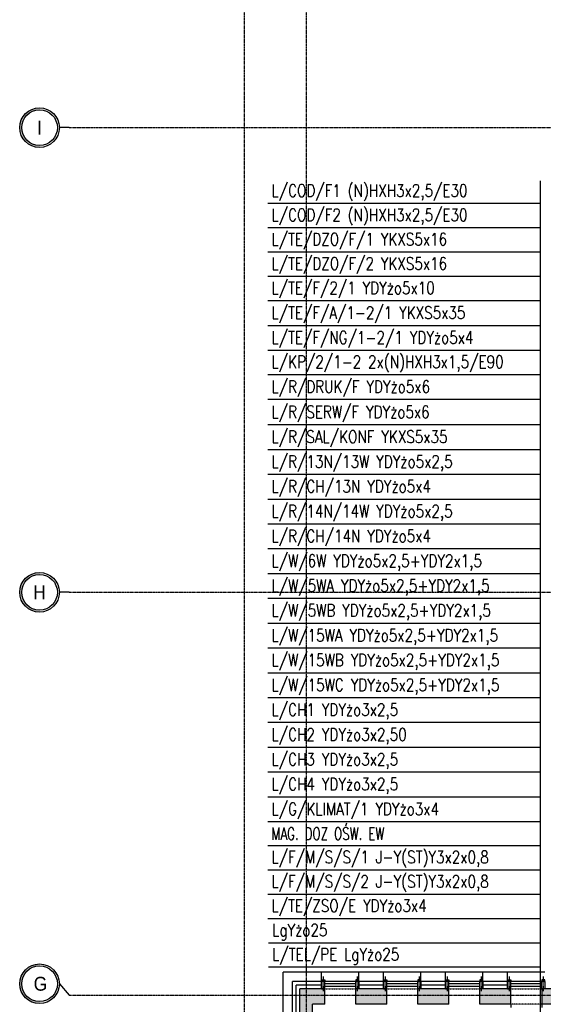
# Model space of a CAD drawing. Extents: x -7228 to 74941, y -112898 to 85621.
# Tile 100 of 256: x 50446 to 51290, y -55184 to -53594. Entities that reach past the tile are written whole.
import ezdxf
from ezdxf.enums import TextEntityAlignment as Align

# ---------------------------------------------------------------- set-up
doc = ezdxf.new("R2010")
doc.units = 0
for name, pattern in [('CENTER', [2, 1.25, -0.25, 0.25, -0.25]), ('CENTER2', [28.575, 19.05, -3.175, 3.175, -3.175]), ('DASHDOT', [1, 0.5, -0.25, 0, -0.25]), ('DASHED2', [0.375, 0.25, -0.125])]:
    doc.linetypes.add(name, pattern=pattern)
doc.layers.get('0').update_dxf_attribs({"color": 101, "linetype": 'CONTINUOUS'})
for name, color, linetype in [('E35', 6, 'CONTINUOUS'), ('Okn---okna', 5, 'CONTINUOUS'), ('Os-osie glowne', 1, 'CENTER'), ('Os-osie-opis', 16, 'CONTINUOUS'), ('Sc-beton', 7, 'CONTINUOUS'), ('Sc-beton-hatch', 86, 'CONTINUOUS'), ('Sc-drewno', 22, 'CONTINUOUS'), ('Sc-izolacja term-styropian', 151, 'STYROPIAN-KA'), ('Sc-nadproza kon', 5, 'DASHED2'), ('Sc-systemowe', 150, 'CONTINUOUS'), ('W-idok', 8, 'CONTINUOUS')]:
    doc.layers.add(name, color=color, linetype=linetype)
doc.styles.add('dwg_opis duży', font='ARIAL.TTF', dxfattribs={"width": 0.9})
doc.styles.add('ROMANS', font='romans', dxfattribs={"width": 0.85})
doc.linetypes.add('BATTING', pattern='A,0.0001,-0.1,[134,ltypeshp.shx,S=0.1,R=0,X=-0.1,Y=0],-0.2,[134,ltypeshp.shx,S=0.1,R=180,X=0.1,Y=0],-0.1', length=0.4001)
doc.linetypes.add('STYROPIAN-KA', pattern='A,0.0001,-0.1,[135,ltypeshp.shx,S=0.1,R=0,X=-0.1,Y=0],0,[135,ltypeshp.shx,S=0.1,R=180,X=0.1,Y=0],-0.1', length=0.2001)

# ---------------------------------------------------------------- blocks, each defined once
blk = doc.blocks.new('_opis_osi')
blk.add_hatch(color=256).paths.add_polyline_path([(32, -32), (28.8, -32, -1), (-28.8, -32), (-32, -32, 1)])
for radius in [32, 28.8]:
    blk.add_circle((0, -32), radius)
at = {"style": 'dwg_opis duży', "width": 0.9}
blk.add_attdef('AXNAMEV', text='', height=22.4, rotation=90, dxfattribs=at).set_placement((0, -32), align=Align.MIDDLE_CENTER)
blk = doc.blocks.new('_dkhjgkljh')
at = {"linetype": 'CENTER2', "ltscale": 0.5}
blk.add_line((0, 5.3), (0, -19.8), dxfattribs=at)
at = {"ltscale": 2, "flags": 128}
for points in [[(-2.5, -2.5), (-2.5, 0), (2.5, 0), (2.5, -2.5), (-2.5, -2.5)], [(-2.5, -2.5), (-2.5, -14.5), (2.5, -14.5), (2.5, -2.5)]]:
    blk.add_lwpolyline(points, dxfattribs=at)

msp = doc.modelspace()

# ---------------------------------------------------------------- hatches: boundary and pattern name
at = {"layer": 'Sc-beton-hatch'}
h = msp.add_hatch(dxfattribs=at)
h.set_pattern_fill('ANSI33', color=256, style=0)
h.paths.add_polyline_path([(51487.547, -51608.711), (51427.547, -51608.711), (51427.547, -51668.711), (51447.547, -51668.711), (51447.547, -51628.711), (51487.547, -51628.711)])
h.paths.add_polyline_path([(51822.547, -51608.711), (51722.547, -51608.711), (51722.547, -51628.711), (51762.547, -51628.711), (51762.547, -52190.711), (51782.547, -52190.711), (51782.547, -52038.711), (52169.547, -52038.711), (52169.547, -52018.711), (51782.547, -52018.711), (51782.547, -51628.711), (51822.547, -51628.711)])
h.paths.add_polyline_path([(51447.547, -51939.711), (51427.547, -51939.711), (51427.547, -52039.711), (51447.547, -52039.711)])
h.paths.add_polyline_path([(52347.547, -51608.711), (52268.547, -51608.711), (52268.547, -51628.711), (52347.547, -51628.711)])
h.paths.add_polyline_path([(52787.547, -51608.711), (52687.547, -51608.711), (52687.547, -51628.711), (52727.547, -51628.711), (52727.547, -51827.711), (52747.547, -51827.711), (52747.547, -51628.711), (52787.547, -51628.711)])
h.paths.add_polyline_path([(52807.547, -52018.711), (52747.547, -52018.711), (52747.547, -51927.711), (52727.547, -51927.711), (52727.547, -52018.711), (52599.485, -52018.711), (52599.485, -52038.711), (52807.547, -52038.711)])
h.paths.add_polyline_path([(52499.485, -52018.711), (52269.547, -52018.711), (52269.547, -52038.711), (52499.485, -52038.711)])
h.paths.add_polyline_path([(52747.547, -52350.711), (52712.547, -52350.711), (52712.547, -52385.711), (52747.547, -52385.711)])
h.paths.add_polyline_path([(53417.547, -51508.711), (53397.547, -51508.711), (53397.547, -51608.711), (53347.547, -51608.711), (53347.547, -51628.711), (53397.547, -51628.711), (53397.547, -52018.711), (52907.547, -52018.711), (52907.547, -52038.711), (53397.547, -52038.711), (53397.547, -52438.711), (53417.547, -52438.711)])
h.paths.add_polyline_path([(53439.547, -51508.711), (53419.547, -51508.711), (53419.547, -52278.711), (53439.547, -52278.711)])
h.paths.add_polyline_path([(53417.547, -52708.711), (53397.547, -52708.711), (53397.547, -52778.711), (53417.547, -52778.711)])
h.paths.add_polyline_path([(53417.547, -52858.711), (53397.547, -52858.711), (53397.547, -53008.711), (52967.547, -53008.711), (52967.547, -53028.711), (53397.547, -53028.711), (53397.547, -53068.711), (53417.547, -53068.711)])
h.paths.add_polyline_path([(53417.547, -53168.711), (53397.547, -53168.711), (53397.547, -53208.711), (53417.547, -53208.711)])
h.paths.add_polyline_path([(53417.547, -53308.711), (53397.547, -53308.711), (53397.547, -53573.711), (53417.547, -53573.711)])
h.paths.add_polyline_path([(52747.547, -53008.711), (52727.547, -53008.711), (52727.547, -53028.711), (52727.547, -53323.711), (52707.547, -53323.711), (52707.547, -53343.711), (52747.547, -53343.711)])
h.paths.add_polyline_path([(52727.547, -53008.711), (52707.547, -53008.711), (52707.547, -53028.711), (52727.547, -53028.711)], flags=16)
h.paths.add_polyline_path([(52573.547, -53323.711), (52520.547, -53323.711), (52520.547, -53028.711), (52505.547, -53028.711), (52505.547, -53323.711), (52485.547, -53323.711), (52485.547, -53343.711), (52573.547, -53343.711)])
h.paths.add_polyline_path([(52573.547, -53008.711), (52485.547, -53008.711), (52485.547, -53028.711), (52573.547, -53028.711)])
h.paths.add_polyline_path([(52351.547, -53008.711), (52298.547, -53008.711), (52298.547, -53028.711), (52351.547, -53028.711)], flags=17)
h.paths.add_polyline_path([(52298.547, -53008.711), (51987.547, -53008.711), (51987.547, -52350.711), (51900.047, -52350.711), (51900.047, -52370.711), (51967.547, -52370.711), (51967.547, -53008.711), (51447.547, -53008.711), (51447.547, -52968.711), (51427.547, -52968.711), (51427.547, -53068.711), (51447.547, -53068.711), (51447.547, -53028.711), (51967.547, -53028.711), (51967.547, -53538.711), (51987.547, -53538.711), (51987.547, -53028.711), (52278.547, -53028.711), (52278.547, -53343.711), (52298.547, -53343.711), (52351.547, -53343.711), (52351.547, -53323.711), (52298.547, -53323.711)])
h.paths.add_polyline_path([(51800.047, -52350.711), (51782.547, -52350.711), (51782.547, -52345.711), (51762.547, -52345.711), (51762.547, -52350.711), (51447.547, -52350.711), (51447.547, -52330.711), (51427.547, -52330.711), (51427.547, -52568.711), (51447.547, -52568.711), (51447.547, -52370.711), (51800.047, -52370.711)])
h.paths.add_polyline_path([(51447.547, -52718.711), (51427.547, -52718.711), (51427.547, -52818.711), (51447.547, -52818.711)])
h.paths.add_polyline_path([(51447.547, -53218.711), (51427.547, -53218.711), (51427.547, -53415.711), (51447.547, -53415.711)], flags=17)
h.paths.add_polyline_path([(51447.547, -53505.711), (51427.547, -53505.711), (51427.547, -53548.711), (51447.547, -53548.711)])
h.paths.add_polyline_path([(52024.547, -53758.711), (51447.547, -53758.711), (51447.547, -53698.711), (51427.547, -53698.711), (51427.547, -53778.711), (52024.547, -53778.711)])
h.paths.add_polyline_path([(52787.547, -53758.711), (52174.547, -53758.711), (52174.547, -53778.711), (52727.547, -53778.711), (52727.547, -54010.711), (52747.547, -54010.711), (52747.547, -53778.711), (52787.547, -53778.711)])
h.paths.add_polyline_path([(53025.547, -53758.711), (52922.547, -53758.711), (52922.547, -53778.711), (53025.547, -53778.711)])
h.paths.add_polyline_path([(53244.547, -53758.711), (53150.547, -53758.711), (53150.547, -53778.711), (53244.547, -53778.711)])
h.paths.add_polyline_path([(53417.547, -53723.711), (53397.547, -53723.711), (53397.547, -53758.711), (53349.547, -53758.711), (53349.547, -53778.711), (53397.547, -53778.711), (53397.547, -54383.711), (53417.547, -54383.711)])
h.paths.add_polyline_path([(52747.547, -54110.711), (52727.547, -54110.711), (52727.547, -54305.711), (52747.547, -54305.711)])
h.paths.add_polyline_path([(52747.547, -54405.711), (52727.547, -54405.711), (52727.547, -54508.711), (52314.153, -54508.711, -0.15510336), (52317.392, -54518.903, -0.14834739), (52314.417, -54528.711), (52727.547, -54528.711), (52727.547, -54588.711), (52747.547, -54588.711)])
h.paths.add_polyline_path([(52314.153, -54508.711), (52312.287, -54508.711), (52312.287, -54528.711), (52314.417, -54528.711, 0.14834739), (52317.392, -54518.903, 0.15510336)])
h.paths.add_polyline_path([(52287.287, -54508.711), (52285.327, -54508.711, 0.15510336), (52282.087, -54518.903, 0.14834739), (52285.062, -54528.711), (52287.287, -54528.711)])
h.paths.add_polyline_path([(52285.327, -54508.711), (52218.547, -54508.711), (52218.547, -54528.711), (52285.062, -54528.711, -0.14834739), (52282.087, -54518.903, -0.15510336)])
h.paths.add_polyline_path([(51997.547, -54508.711), (51987.547, -54508.711), (51947.547, -54508.711), (51947.547, -54533.711), (51987.547, -54533.711), (51997.547, -54533.711)])
h.paths.add_polyline_path([(51507.547, -54508.711), (51427.547, -54508.711), (51427.547, -54528.711), (51507.547, -54528.711)])
h.paths.add_polyline_path([(51547.547, -55013.711), (51527.547, -55013.711), (51527.547, -55046.711), (51547.547, -55046.711)])
h.paths.add_polyline_path([(52790.547, -55158.711), (52747.547, -55158.711), (52747.547, -55068.711), (52727.547, -55068.711), (52727.547, -55158.711), (51547.547, -55158.711), (51547.547, -55143.711), (51527.547, -55143.711), (51527.547, -55158.711), (51287.547, -55158.711), (51287.547, -55183.711), (52790.547, -55183.711)])
h.paths.add_polyline_path([(51237.547, -55158.711), (51187.547, -55158.711), (51187.547, -55183.711), (51237.547, -55183.711)])
h.paths.add_polyline_path([(51137.547, -55158.711), (51087.547, -55158.711), (51087.547, -55183.711), (51137.547, -55183.711)])
h.paths.add_polyline_path([(51037.547, -55158.711), (50987.547, -55158.711), (50987.547, -55183.711), (51037.547, -55183.711)])
h.paths.add_polyline_path([(50937.547, -55158.711), (50897.547, -55158.711), (50897.547, -56065.711), (50997.547, -56065.711), (50997.547, -56080.711), (51017.547, -56080.711), (51017.547, -56045.711), (50917.547, -56045.711), (50917.547, -55183.711), (50937.547, -55183.711)])
h.paths.add_polyline_path([(51602.547, -56198.711), (51017.547, -56198.711), (51017.547, -56180.711), (50997.547, -56180.711), (50997.547, -56198.711), (50797.547, -56198.711), (50797.547, -56553.711), (51527.547, -56553.711), (51527.547, -56593.711), (51547.547, -56593.711), (51547.547, -56553.711), (51599.547, -56553.711), (51599.547, -56533.711), (51547.547, -56533.711), (51547.547, -56378.711), (51527.547, -56378.711), (51527.547, -56533.711), (50817.547, -56533.711), (50817.547, -56218.711), (51527.547, -56218.711), (51527.547, -56228.711), (51547.547, -56228.711), (51547.547, -56218.711), (51602.547, -56218.711)])
h.paths.add_polyline_path([(52327.547, -56533.711), (51827.547, -56533.711), (51827.547, -56445.711), (51807.547, -56445.711), (51807.547, -56533.711), (51754.547, -56533.711), (51754.547, -56553.711), (51807.547, -56553.711), (51807.547, -56593.711), (51827.547, -56593.711), (51827.547, -56553.711), (52327.547, -56553.711)])
h.paths.add_polyline_path([(52507.547, -56198.711), (51752.547, -56198.711), (51752.547, -56218.711), (52507.547, -56218.711)])
h.paths.add_polyline_path([(52794.547, -56533.711), (52747.547, -56533.711), (52747.547, -56419.211), (52727.547, -56419.211), (52727.547, -56533.711), (52607.547, -56533.711), (52607.547, -56553.711), (52794.547, -56553.711)])
h.paths.add_polyline_path([(52819.547, -56528.711), (52794.547, -56528.711), (52794.547, -56553.711), (52819.547, -56553.711)])
h.paths.add_polyline_path([(52747.547, -55693.711), (52727.547, -55693.711), (52727.547, -56289.211), (52747.547, -56289.211)])
h.paths.add_polyline_path([(52970.047, -56528.711), (52945.047, -56528.711), (52945.047, -56553.711), (52970.047, -56553.711)])
h.paths.add_polyline_path([(53120.047, -56528.711), (53095.047, -56528.711), (53095.047, -56553.711), (53120.047, -56553.711)])
h.paths.add_polyline_path([(53270.047, -56528.711), (53245.047, -56528.711), (53245.047, -56553.711), (53270.047, -56553.711)])
h.paths.add_polyline_path([(53382.547, -56533.711), (53337.547, -56533.711), (53337.547, -56553.711), (53382.547, -56553.711)])
h.paths.add_polyline_path([(53417.547, -56518.711), (53382.547, -56518.711), (53382.547, -56553.711), (53417.547, -56553.711)])
h.paths.add_polyline_path([(53417.547, -56456.711), (53397.547, -56456.711), (53397.547, -56518.711), (53417.547, -56518.711)])
h.paths.add_polyline_path([(53417.547, -56381.211), (53392.547, -56381.211), (53392.547, -56406.211), (53417.547, -56406.211)])
h.paths.add_polyline_path([(53417.547, -56231.211), (53392.547, -56231.211), (53392.547, -56256.211), (53417.547, -56256.211)])
h.paths.add_polyline_path([(53417.547, -56081.211), (53392.547, -56081.211), (53392.547, -56106.211), (53417.547, -56106.211)])
h.paths.add_polyline_path([(53417.547, -55931.211), (53392.547, -55931.211), (53392.547, -55956.211), (53417.547, -55956.211)])
h.paths.add_polyline_path([(53417.547, -55806.211), (53397.547, -55806.211), (53397.547, -55826.211), (53417.547, -55826.211)])
h.paths.add_polyline_path([(53417.547, -55781.211), (53392.547, -55781.211), (53392.547, -55806.211), (53417.547, -55806.211)])
h.paths.add_polyline_path([(53417.547, -55598.711), (53397.547, -55598.711), (53397.547, -55781.211), (53417.547, -55781.211)])
h.paths.add_polyline_path([(53417.547, -55398.711), (53382.547, -55398.711), (53382.547, -55363.711), (53362.547, -55363.711), (53362.547, -55418.711), (53397.547, -55418.711), (53397.547, -55448.711), (53417.547, -55448.711)])
h.paths.add_polyline_path([(53382.547, -55103.211), (53362.547, -55103.211), (53362.547, -55158.711), (52925.547, -55158.711), (52925.547, -55183.711), (53362.547, -55183.711), (53362.547, -55213.711), (53382.547, -55213.711), (53382.547, -55183.711)])
h.paths.add_polyline_path([(52747.547, -54693.711), (52727.547, -54693.711), (52727.547, -54918.711), (52747.547, -54918.711)])
h.paths.add_polyline_path([(53382.547, -54696.711), (53417.547, -54696.711), (53417.547, -54653.711), (53397.547, -54653.711), (53397.547, -54676.711), (53362.547, -54676.711), (53362.547, -54983.211), (53382.547, -54983.211)])
h.paths.add_polyline_path([(53417.547, -54483.711), (53397.547, -54483.711), (53397.547, -54553.711), (53417.547, -54553.711)])

# ---------------------------------------------------------------- linework, layer by layer
at = {"layer": 'E35'}
for p, q in [((51285.076, -53854.606), (51285.076, -55744.682)), ((51285.076, -53891.292), (50845.554, -53891.292)), ((51285.076, -53930.542), (50845.554, -53930.542)), ((51285.076, -53969.793), (50845.554, -53969.793)), ((51285.076, -54009.044), (50845.554, -54009.044)), ((51285.076, -54048.295), (50845.554, -54048.295)), ((51285.076, -54088.344), (50845.554, -54088.344)), ((51285.076, -54128.392), (50845.554, -54128.392)), ((51285.076, -54167.643), (50845.554, -54167.643)), ((51285.076, -54207.692), (50845.554, -54207.692)), ((51285.076, -54248.538), (50845.554, -54248.538)), ((51285.076, -54288.587), (50845.554, -54288.587)), ((51285.076, -54328.636), (50845.554, -54328.636)), ((51285.076, -54368.684), (50845.554, -54368.684)), ((51285.076, -54408.733), (50845.554, -54408.733)), ((51285.076, -54448.782), (50845.554, -54448.782)), ((51285.076, -54488.83), (50845.554, -54488.83)), ((51285.076, -54528.879), (50845.554, -54528.879)), ((51285.076, -54568.928), (50845.554, -54568.928)), ((51285.076, -54608.976), (50845.554, -54608.976)), ((51285.076, -54649.025), (50845.554, -54649.025)), ((51285.076, -54689.074), (50845.554, -54689.074)), ((51285.076, -54689.074), (50845.554, -54689.074)), ((51285.076, -54729.122), (50845.554, -54729.122)), ((51285.076, -54729.122), (50845.554, -54729.122)), ((51285.076, -54769.171), (50845.554, -54769.171)), ((51285.076, -54769.171), (50845.554, -54769.171)), ((51285.076, -54809.22), (50845.554, -54809.22)), ((51285.076, -54809.22), (50845.554, -54809.22)), ((51285.076, -54849.268), (50845.554, -54849.268)), ((51285.076, -54849.268), (50845.554, -54849.268)), ((51285.076, -54849.268), (50845.554, -54849.268)), ((51285.076, -54889.317), (50845.554, -54889.317)), ((51285.076, -54889.317), (50845.554, -54889.317)), ((51285.076, -54889.317), (50845.554, -54889.317)), ((51285.076, -54927.77), (50845.554, -54927.77)), ((51285.076, -54967.021), (50845.554, -54967.021)), ((51285.076, -55006.272), (50845.554, -55006.272)), ((51285.076, -55045.523), (50845.554, -55045.523)), ((51285.076, -55084.774), (50846.635, -55084.774)), ((51285.076, -55124.025), (50846.635, -55124.025))]:
    msp.add_line(p, q, dxfattribs=at)
at = {"layer": 'Okn---okna'}
for points in [[(51237.547, -55183.711), (51237.547, -55188.711)], [(51287.547, -55183.711), (51287.547, -55188.711)]]:
    msp.add_lwpolyline(points, dxfattribs=at)
at = {"layer": 'Os-osie glowne'}
for points in [[(50807.547, -51086.711), (50807.547, -57063.711)], [(50907.547, -51086.711), (50907.547, -57063.711)], [(50525.547, -53768.711), (62792.547, -53768.711)], [(50525.547, -54518.711), (62792.547, -54518.711)], [(50525.547, -55168.711), (62792.547, -55168.711)]]:
    msp.add_lwpolyline(points, dxfattribs=at)
at = {"layer": 'Os-osie-opis'}
for points in [[(50525.547, -53768.711), (50509.547, -53768.711)], [(50525.547, -54518.711), (50509.547, -54518.711)], [(50509.547, -55150.551), (50525.547, -55168.711)]]:
    msp.add_lwpolyline(points, dxfattribs=at)
at = {"layer": 'Sc-beton'}
for points in [[(50937.547, -55158.711), (50897.547, -55158.711)], [(50897.547, -56065.711), (50897.547, -55158.711)], [(50937.547, -55183.711), (50937.547, -55158.711)], [(51037.547, -55158.711), (50987.547, -55158.711)], [(50987.547, -55183.711), (50987.547, -55158.711)], [(51037.547, -55183.711), (51037.547, -55158.711)], [(51137.547, -55158.711), (51087.547, -55158.711)], [(51087.547, -55183.711), (51087.547, -55158.711)], [(51137.547, -55183.711), (51137.547, -55158.711)], [(51237.547, -55158.711), (51187.547, -55158.711)], [(51187.547, -55183.711), (51187.547, -55158.711)], [(51237.547, -55183.711), (51237.547, -55158.711)], [(51527.547, -55158.711), (51287.547, -55158.711)], [(51287.547, -55158.711), (51287.547, -55183.711)], [(50917.547, -56045.711), (50917.547, -55183.711)], [(50937.547, -55183.711), (50917.547, -55183.711)], [(51037.547, -55183.711), (50987.547, -55183.711)], [(51137.547, -55183.711), (51087.547, -55183.711)], [(51237.547, -55183.711), (51187.547, -55183.711)], [(52790.547, -55183.711), (51287.547, -55183.711)]]:
    msp.add_lwpolyline(points, dxfattribs=at)
at = {"layer": 'Sc-drewno'}
for points in [[(50932.547, -55131.711), (50870.547, -55131.711)], [(50870.547, -56082.711), (50870.547, -55131.711)], [(50932.547, -55146.711), (50932.547, -55131.711)], [(51032.547, -55131.711), (50992.547, -55131.711)], [(50992.547, -55146.711), (50992.547, -55131.711)], [(51032.547, -55146.711), (51032.547, -55131.711)], [(51132.547, -55131.711), (51092.547, -55131.711)], [(51092.547, -55146.711), (51092.547, -55131.711)], [(51132.547, -55146.711), (51132.547, -55131.711)], [(51232.547, -55131.711), (51192.547, -55131.711)], [(51192.547, -55146.711), (51192.547, -55131.711)], [(51232.547, -55146.711), (51232.547, -55131.711)]]:
    msp.add_lwpolyline(points, dxfattribs=at)
at = {"layer": 'Sc-izolacja term-styropian', "linetype": 'ByBlock'}
for points in [[(50932.547, -55146.711), (50885.547, -55146.711)], [(50885.547, -56077.711), (50885.547, -55146.711)], [(50932.547, -55158.711), (50932.547, -55146.711)], [(51032.547, -55146.711), (50992.547, -55146.711)], [(50992.547, -55158.711), (50992.547, -55146.711)], [(51032.547, -55158.711), (51032.547, -55146.711)], [(51132.547, -55146.711), (51092.547, -55146.711)], [(51092.547, -55158.711), (51092.547, -55146.711)], [(51132.547, -55158.711), (51132.547, -55146.711)], [(51232.547, -55146.711), (51192.547, -55146.711)], [(51192.547, -55158.711), (51192.547, -55146.711)], [(51232.547, -55158.711), (51232.547, -55146.711)]]:
    msp.add_lwpolyline(points, dxfattribs=at)
at = {"layer": 'Sc-izolacja term-styropian', "linetype": 'BATTING', "ltscale": 0.3}
for points in [[(50932.547, -55152.924), (50891.547, -55152.924)], [(50891.547, -56071.711), (50891.547, -55152.924)], [(51032.547, -55152.711), (50992.547, -55152.711)], [(51132.547, -55152.711), (51092.547, -55152.711)], [(51232.547, -55152.711), (51192.547, -55152.711)]]:
    msp.add_lwpolyline(points, dxfattribs=at)
at = {"layer": 'Sc-nadproza kon', "linetype": 'DASHDOT', "ltscale": 0.5}
for points in [[(50937.547, -55158.711), (50987.547, -55158.711)], [(51037.547, -55158.711), (51087.547, -55158.711)], [(51137.547, -55158.711), (51187.547, -55158.711)], [(51237.547, -55158.711), (51287.547, -55158.711)], [(51287.547, -55183.711), (51237.547, -55183.711)]]:
    msp.add_lwpolyline(points, dxfattribs=at)
at = {"layer": 'Sc-systemowe', "ltscale": 2}
for points in [[(50987.547, -55146.711), (50937.547, -55146.711)], [(50987.547, -55150.711), (50937.547, -55150.711)], [(50987.547, -55154.711), (50937.547, -55154.711)], [(51087.547, -55146.711), (51037.547, -55146.711)], [(51087.547, -55150.711), (51037.547, -55150.711)], [(51087.547, -55154.711), (51037.547, -55154.711)], [(51187.547, -55146.711), (51137.547, -55146.711)], [(51187.547, -55150.711), (51137.547, -55150.711)], [(51187.547, -55154.711), (51137.547, -55154.711)], [(51287.547, -55146.711), (51237.547, -55146.711)], [(51287.547, -55150.711), (51237.547, -55150.711)], [(51287.547, -55154.711), (51237.547, -55154.711)]]:
    msp.add_lwpolyline(points, dxfattribs=at)
at = {"layer": 'W-idok'}
for points in [[(50992.547, -55131.711), (50932.547, -55131.711)], [(51092.547, -55131.711), (51032.547, -55131.711)], [(51192.547, -55131.711), (51132.547, -55131.711)], [(51292.547, -55131.711), (51232.547, -55131.711)]]:
    msp.add_lwpolyline(points, dxfattribs=at)

# ---------------------------------------------------------------- block references
at = {"layer": 'Os-osie-opis', "rotation": 270}
msp.add_blockref('_opis_osi', (50509.547, -53768.711), dxfattribs=at).add_auto_attribs({'AXNAMEV': 'I'})
at = {"layer": 'Os-osie-opis'}
ref = msp.add_blockref('_opis_osi', (50509.547, -54518.711), dxfattribs=dict(at, rotation=270))
ref.add_attrib('AXNAMEV', 'H', dxfattribs={"layer": '0', "height": 22.4, "style": 'dwg_opis duży', "width": 0.9}).set_placement((50477.451, -54518.711), align=Align.MIDDLE_CENTER)
ref = msp.add_blockref('_opis_osi', (50509.547, -55150.551), dxfattribs=dict(at, rotation=270))
ref.add_attrib('AXNAMEV', 'G', dxfattribs={"layer": '0', "height": 22.4, "style": 'dwg_opis duży', "width": 0.9}).set_placement((50478.978, -55150.551), align=Align.MIDDLE_CENTER)
at = {"layer": 'Sc-systemowe', "ltscale": 2}
for p in [(50935.047, -55144.211), (51035.047, -55144.211), (51135.047, -55144.211), (51235.047, -55144.211)]:
    msp.add_blockref('_dkhjgkljh', p, dxfattribs=at)
at = {"layer": 'Sc-systemowe', "ltscale": 2, "xscale": -1}
for p in [(50990.047, -55144.211), (51090.047, -55144.211), (51190.047, -55144.211), (51290.047, -55144.211)]:
    msp.add_blockref('_dkhjgkljh', p, dxfattribs=at)

# ---------------------------------------------------------------- texts
at = {"layer": 'E35', "style": 'ROMANS'}
for s, width, p in [('L/COD/F1 (N)HXH3x2,5/E30', 0.8, (50851.68, -53880.342)), ('L/COD/F2 (N)HXH3x2,5/E30', 0.8, (50851.68, -53919.593)), ('L/TE/DZO/F/1 YKXS5x16', 0.8, (50851.68, -53958.843)), ('L/TE/DZO/F/2 YKXS5x16', 0.8, (50851.68, -53998.094)), ('L/TE/F/2/1 YDYżo5x10', 0.8, (50851.68, -54037.345)), ('L/TE/F/A/1-2/1 YKXS5x35', 0.8, (50851.68, -54077.394)), ('L/TE/F/NG/1-2/1 YDYżo5x4', 0.8, (50851.68, -54117.443)), ('L/KP/2/1-2 2x(N)HXH3x1,5/E90', 0.8, (50851.68, -54156.693)), ('L/R/DRUK/F YDYżo5x6', 0.8, (50851.68, -54196.742)), ('L/R/SERW/F YDYżo5x6', 0.8, (50851.68, -54237.589)), ('L/R/SAL/KONF YKXS5x35', 0.8, (50851.68, -54277.637)), ('L/R/13N/13W YDYżo5x2,5', 0.8, (50851.68, -54317.686)), ('L/R/CH/13N YDYżo5x4', 0.8, (50851.68, -54357.735)), ('L/R/14N/14W YDYżo5x2,5', 0.8, (50851.68, -54397.783)), ('L/R/CH/14N YDYżo5x4', 0.8, (50851.68, -54437.832)), ('L/W/6W YDYżo5x2,5+YDY2x1,5', 0.8, (50851.68, -54477.881)), ('L/W/5WA YDYżo5x2,5+YDY2x1,5', 0.8, (50851.68, -54517.929)), ('L/W/5WB YDYżo5x2,5+YDY2x1,5', 0.8, (50851.68, -54557.978)), ('L/W/15WA YDYżo5x2,5+YDY2x1,5', 0.8, (50851.68, -54598.026)), ('L/W/15WB YDYżo5x2,5+YDY2x1,5', 0.8, (50851.68, -54638.075)), ('L/W/15WC YDYżo5x2,5+YDY2x1,5', 0.8, (50851.68, -54678.124)), ('L/CH1 YDYżo3x2,5', 0.8, (50851.68, -54718.172)), ('L/CH2 YDYżo3x2,50', 0.8, (50851.68, -54758.221)), ('L/CH3 YDYżo3x2,5', 0.8, (50851.68, -54798.27)), ('L/CH4 YDYżo3x2,5', 0.8, (50851.68, -54838.318)), ('L/G/KLIMAT/1 YDYżo3x4', 0.8, (50851.68, -54878.367)), ('MAG. DOZ OŚW. EW', 0.7, (50851.68, -54918.241)), ('L/F/M/S/S/1 J-Y(ST)Y3x2x0,8', 0.8, (50851.68, -54956.071)), ('L/F/M/S/S/2 J-Y(ST)Y3x2x0,8', 0.8, (50851.68, -54995.322)), ('L/TE/ZSO/E YDYżo3x4', 0.8, (50851.68, -55034.573)), ('LgYżo25', 0.8, (50852.761, -55073.824)), ('L/TEL/PE LgYżo25', 0.8, (50852.761, -55113.075))]:
    msp.add_text(s, height=20, dxfattribs=dict(at, width=width)).set_placement(p)

doc.saveas('drawing.dxf')
